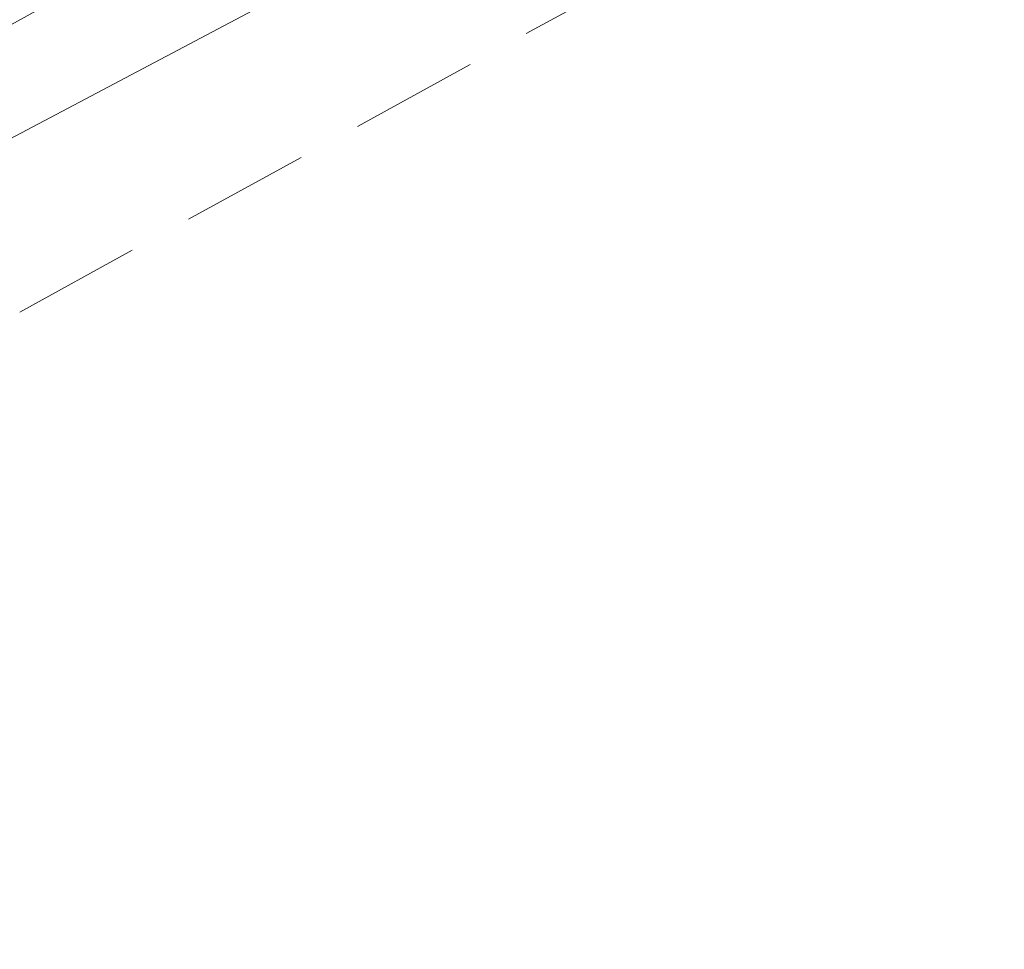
# Model space of a CAD drawing. Header units: metres. Extents: x 8440716 to 8446743, y 5883760 to 5887966.
# Tile 66 of 256: x 8442323.59 to 8442331.25, y 5885714.51 to 5885721.75. Entities that reach past the tile are written whole.
import ezdxf

# ---------------------------------------------------------------- set-up
doc = ezdxf.new("R2010")
doc.units = ezdxf.units.M
doc.header["$MEASUREMENT"] = 0
doc.linetypes.add('1.0_0.5', pattern=[1.5, 1, -0.5])
doc.layers.add('chodnik', color=253, linetype='CONTINUOUS')
doc.layers.add('przewód telekomunikacyjny podziemny', color=253, linetype='CONTINUOUS')

msp = doc.modelspace()

# ---------------------------------------------------------------- linework, layer by layer
at = {"layer": 'chodnik', "color": 253, "linetype": '1.0_0.5', "lineweight": 18, "flags": 128}
msp.add_lwpolyline([(8442398.23, 5885762.83), (8442372.93, 5885748.87), (8442372.02, 5885749.46), (8442368.09, 5885747.26), (8442368.08, 5885746.24), (8442363.93, 5885743.94), (8442328.04, 5885724.2), (8442303.92, 5885710.92), (8442294.03, 5885705.48), (8442276.91, 5885696.15), (8442270.65, 5885692.84), (8442261.52, 5885688.13), (8442249.29, 5885682.04), (8442237.27, 5885676.4), (8442233.82, 5885674.86), (8442227.91, 5885672.18), (8442228.68, 5885670.34), (8442234.79, 5885673.06), (8442238.21, 5885674.64), (8442250.22, 5885680.25), (8442262.44, 5885686.36), (8442271.35, 5885690.96), (8442277.86, 5885694.39), (8442295.07, 5885703.76), (8442305.02, 5885709.25), (8442328.98, 5885722.44), (8442364.79, 5885742.15), (8442399.21, 5885760.98), (8442431.58, 5885778.77), (8442465.05, 5885797.22), (8442495.8, 5885814.05), (8442518.04, 5885826.35), (8442520.13, 5885827.5), (8442528.37, 5885832.06), (8442563.43, 5885851.44), (8442599.47, 5885871.24), (8442625.94, 5885885.78), (8442658.84, 5885903.89), (8442691.97, 5885922.16), (8442723.6, 5885939.55), (8442755.59, 5885957.15), (8442785.67, 5885973.69), (8442820.87, 5885992.99), (8442852.82, 5886010.6), (8442885.15, 5886028.42), (8442917.67, 5886046.28), (8442950.17, 5886064.15), (8442982.52, 5886081.96), (8443016.84, 5886100.81), (8443047.49, 5886117.63), (8443079.73, 5886135.39), (8443112.44, 5886153.39), (8443144.78, 5886171.19), (8443160.82, 5886179.99), (8443162.19, 5886180.5), (8443163.41, 5886180.72), (8443164.97, 5886180.7), (8443166.12, 5886180.47), (8443168.87, 5886179.82), (8443169.49, 5886179.73), (8443170.81, 5886179.74), (8443172.11, 5886180.07), (8443173.41, 5886180.59), (8443175.29, 5886181.7), (8443174.34, 5886182.75), (8443173.14, 5886183.92), (8443171.98, 5886184.78), (8443170.89, 5886184.19), (8443169.47, 5886183.69), (8443168.06, 5886183.45), (8443166.42, 5886183.54), (8443164.51, 5886183.65), (8443162.98, 5886183.6), (8443161.61, 5886183.38), (8443160.3, 5886182.95), (8443159.31, 5886182.54), (8443159.73, 5886181.73), (8443143.87, 5886172.95), (8443111.34, 5886155.04), (8443078.93, 5886137.17), (8443046.49, 5886119.33), (8443015.33, 5886102.26), (8442981.67, 5886083.71), (8442949, 5886065.77), (8442916.82, 5886048.03), (8442884.23, 5886030.14), (8442851.95, 5886012.33), (8442819.79, 5885994.66), (8442784.76, 5885975.43), (8442754.61, 5885958.89), (8442722.39, 5885941.13), (8442691.08, 5885923.91), (8442657.91, 5885905.62), (8442625.13, 5885887.6), (8442598.63, 5885873.01), (8442562.69, 5885853.33), (8442527.37, 5885833.89), (8442495.03, 5885816.03), (8442464.1, 5885799.05), (8442430.54, 5885780.59)], close=True, dxfattribs=at)
at = {"layer": 'przewód telekomunikacyjny podziemny', "color": 30, "linetype": 'Continuous', "lineweight": 18, "flags": 128}
msp.add_lwpolyline([(8442887.65, 5886030.94), (8442861.5, 5886016.55), (8442845.88, 5886007.92), (8442819.73, 5885993.62), (8442792.68, 5885978.72), (8442764.96, 5885963.37), (8442742.51, 5885951.26), (8442715.88, 5885936.68), (8442689.75, 5885922.33), (8442664.49, 5885908.48), (8442641.02, 5885895.43), (8442613.42, 5885880.21), (8442586.52, 5885865.07), (8442555.95, 5885848.53), (8442535.15, 5885836.83), (8442526.51, 5885832.17), (8442498.85, 5885816.9), (8442462.39, 5885796.89), (8442434.58, 5885781.45), (8442405.39, 5885765.33), (8442372.03, 5885747.01), (8442349.92, 5885734.78), (8442316.79, 5885717.27), (8442288.16, 5885701.78)], dxfattribs=at)

doc.saveas('drawing.dxf')
